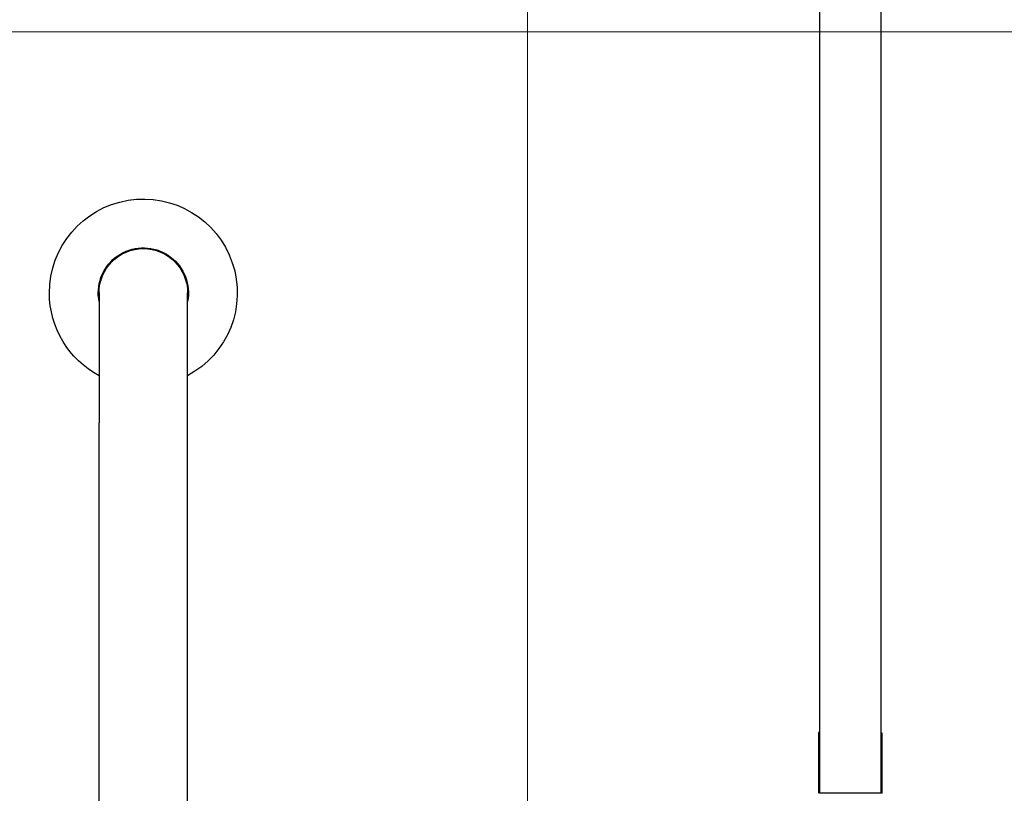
# Model space of a CAD drawing. Header units: inches. Extents: x 0 to 77643, y -44170 to 0.
# Tile 23 of 159: x 68446 to 68483, y -42995 to -42966. Entities that reach past the tile are written whole.
import ezdxf

# ---------------------------------------------------------------- set-up
doc = ezdxf.new("R2010")
doc.units = ezdxf.units.IN
doc.header["$MEASUREMENT"] = 0
doc.layers.get('0').update_dxf_attribs({"lineweight": 0})
doc.layers.add('p--kafelki', color=251, linetype='Continuous', lineweight=13)
doc.layers.add('p--łazienka NP', color=150, linetype='Continuous', lineweight=25)

# ---------------------------------------------------------------- blocks, each defined once
blk = doc.blocks.new('natrysk')
at = {"linetype": 'Continuous'}
for p, q in [((-1.15, 37.847), (-1.15, 2.609)), ((1.15, 2.609), (1.15, 37.832)), ((-1.187, 4.849), (-1.187, 2.609)), ((-1.15, 4.849), (-1.187, 4.849)), ((-1.157, 4.879), (-1.15, 4.879)), ((1.15, 4.879), (1.157, 4.879)), ((1.156, 4.849), (1.15, 4.849)), ((1.187, 4.849), (1.156, 4.849)), ((1.187, 2.609), (1.187, 4.849)), ((-1.187, 2.609), (-1.182, 2.609)), ((1.15, 2.609), (-1.15, 2.609)), ((1.187, 2.609), (1.182, 2.609))]:
    blk.add_line(p, q, dxfattribs=at)
for centre, start, end in [((-1.135, 4.849), 118.9023, 180.0286), ((-1.126, 4.849), 144.5965, 179.9787), ((1.135, 4.849), 0.0283, 61.051), ((1.126, 4.849), 359.9838, 35.3352)]:
    blk.add_arc(centre, 0.03, start, end, dxfattribs=at)
blk.add_open_spline([(-1.157, 4.879), (-1.162, 4.879), (-1.167, 4.878), (-1.175, 4.874), (-1.178, 4.872), (-1.185, 4.863), (-1.187, 4.856), (-1.187, 4.849)], degree=3, knots=[0, 0, 0, 0, 0.25, 0.25, 0.5, 0.5, 1, 1, 1, 1], dxfattribs=at)
blk = doc.blocks.new('uchwyt kątowy-widok')
at = {"extrusion": (0, 1, 0)}
for p, q in [((30.03, 55.15), (30.03, 60)), ((33.33, 60), (33.33, 55.15)), ((30.03, 4.85), (30.03, 55.15)), ((33.33, 4.85), (33.33, 55.15))]:
    blk.add_line(p, q, dxfattribs=at)
for radius, start, end in [(3.5, 0, 241.8729), (1.68, 0, 190.8441), (1.65, 0, 180), (3.5, 298.1271, 360), (1.68, 349.1559, 0)]:
    blk.add_arc((31.68, 60), radius, start, end)

msp = doc.modelspace()

# ---------------------------------------------------------------- linework, layer by layer
at = {"layer": 'p--kafelki', "linetype": 'Continuous'}
for p, q in [((68464.78369, -42906.48684), (68464.78369, -43116.48684)), ((68367.98225, -42966.48684), (68619.78369, -42966.48684))]:
    msp.add_line(p, q, dxfattribs=at)

# ---------------------------------------------------------------- block references
at = {"layer": 'p--łazienka NP', "linetype": 'Continuous', "lineweight": 30, "ltscale": 35}
msp.add_blockref('natrysk', (68476.8065, -42997.48637), dxfattribs=at)
at = {"layer": 'p--łazienka NP', "linetype": 'Continuous', "lineweight": 30, "ltscale": 35, "xscale": -1}
msp.add_blockref('uchwyt kątowy-widok', (68482.15014, -43036.21924), dxfattribs=at)

doc.saveas('drawing.dxf')
